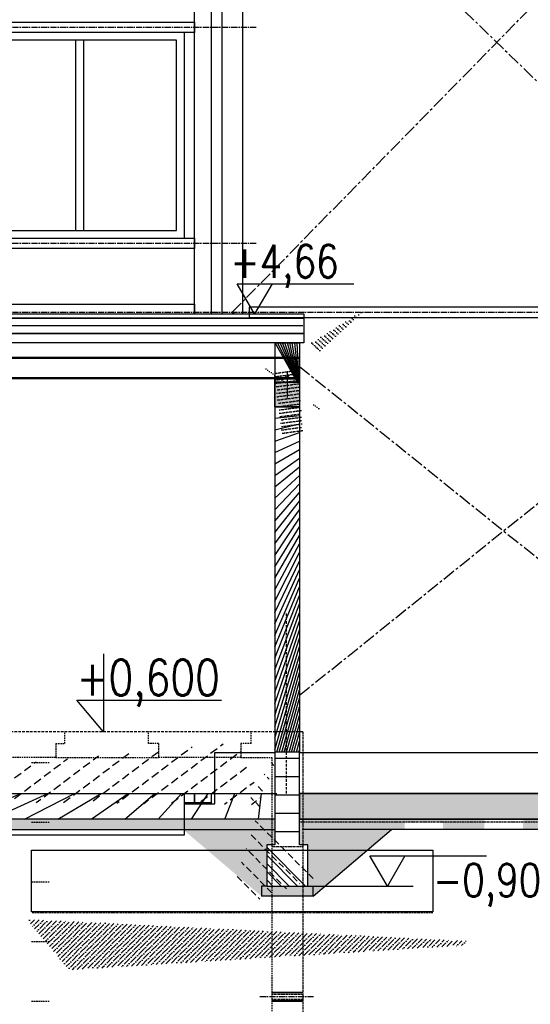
# Model space of a CAD drawing. Header units: centimetres. Extents: x 657501712 to 657529232, y 555122765 to 555182979.
# Tile 68 of 78: x 657511812 to 657512308, y 555123592 to 555124549. Entities that reach past the tile are written whole.
import ezdxf

# ---------------------------------------------------------------- set-up
doc = ezdxf.new("R2010")
doc.units = ezdxf.units.CM
doc.header["$LTSCALE"] = 0.1
for name, pattern in [('ZKZOK_PW_06_00_300$0$ACAD_ISO04W100', [30.5, 24, -3, 0.5, -3]), ('ZKZOK_PW_06_00_300$0$ACAD_ISO10W100', [18.5, 12, -3, 0.5, -3]), ('ZKZOK_PW_06_00_300$0$CENTER', [2, 1.25, -0.25, 0.25, -0.25]), ('ZKZOK_PW_06_00_300$0$DASHED', [0.75, 0.5, -0.25])]:
    doc.linetypes.add(name, pattern=pattern)
for name, color, linetype in [('xrefs', 7, 'Continuous'), ('ZKZOK_PW_06_00_300$0$A_GB_100D', 1, 'Continuous'), ('ZKZOK_PW_06_00_300$0$A_GB_100H', 9, 'Continuous'), ('ZKZOK_PW_06_00_300$0$A_GB_100T', 2, 'Continuous'), ('ZKZOK_PW_06_00_300$0$A_GB_101T', 1, 'Continuous'), ('ZKZOK_PW_06_00_300$0$A_GB_300L', 1, 'Continuous'), ('ZKZOK_PW_06_00_300$0$G_GB_030L', 7, 'ZKZOK_PW_06_00_300$0$ACAD_ISO04W100'), ('ZKZOK_PW_06_00_300$0$S_GB_301D', 1, 'Continuous'), ('ZKZOK_PW_06_00_300$0$S_GB_301L', 1, 'Continuous'), ('ZKZOK_PW_06_00_300$0$S_GB_302L', 2, 'Continuous'), ('ZKZOK_PW_06_00_300$0$S_GB_303L', 3, 'Continuous'), ('ZKZOK_PW_06_00_300$0$S_GB_304L', 4, 'Continuous'), ('ZKZOK_PW_06_00_300$0$S_GB_307L', 7, 'Continuous'), ('ZKZOK_PW_06_00_300$0$S_GB_309H', 9, 'Continuous'), ('ZKZOK_PW_06_00_300$0$S_GB_309L', 9, 'Continuous'), ('ZKZOK_PW_06_00_300$0$S_GB_314L', 4, 'Continuous'), ('ZKZOK_PW_06_00_300$0$S_GB_401D', 1, 'Continuous'), ('ZKZOK_PW_06_00_300$0$S_GB_401T', 1, 'Continuous'), ('ZKZOK_PW_06_00_300$0$S_GB_402L', 2, 'Continuous'), ('ZKZOK_PW_06_00_300$0$S_GB_403L', 3, 'Continuous'), ('ZKZOK_PW_06_00_300$0$S_GB_404L', 4, 'Continuous'), ('ZKZOK_PW_06_00_300$0$S_GB_409H', 9, 'Continuous'), ('ZKZOK_PW_06_00_300$0$S_GB_409L', 9, 'Continuous')]:
    doc.layers.add(name, color=color, linetype=linetype)
doc.styles.add('ZKZOK_PW_06_00_300$0$ROMANS', font='romans.shx', dxfattribs={"width": 0.8})
doc.linetypes.add('ZKZOK_PW_06_00_300$0$BATTING', pattern='A,0.00254,-2.54,[134,ltypeshp.shx,S=2.54,R=0,X=-2.54,Y=0],-5.08,[134,ltypeshp.shx,S=2.54,R=180,X=2.54,Y=0],-2.54', length=10.16254)
pattern_1 = [(44.99999999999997, (-403911.7024612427, -871900.6310443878), (-44.90128060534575, 44.9012806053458), [])]

# ---------------------------------------------------------------- blocks, each defined once
blk = doc.blocks.new('wer')
at = {"layer": 'ZKZOK_PW_06_00_300$0$S_GB_309H'}
h = blk.add_hatch(dxfattribs=at)
h.set_pattern_fill('ANSI31', color=251, scale=20, angle=-2.067360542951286e-14)
h.set_pattern_definition(pattern_1)
h.paths.add_polyline_path([(43279.97446727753, 4380.000000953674), (43279.97446632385, 4030.000000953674), (43479.97446632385, 4030), (43519.97446632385, 4000), (43519.97446727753, 4380)])
h = blk.add_hatch(color=251, dxfattribs=at)
h.dxf.hatch_style = 1
h.paths.add_polyline_path([(43279.97446632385, 4000), (43519.97446632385, 4000), (43519.97446632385, 3760.000000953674), (43279.97446632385, 3760)])
h = blk.add_hatch(dxfattribs=at)
h.set_pattern_fill('ANSI31', color=251, scale=20, angle=-2.067360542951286e-14)
h.set_pattern_definition(pattern_1)
h.paths.add_polyline_path([(43279.97446632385, 3760), (43519.97446632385, 3760.000000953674), (43519.97446632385, 400), (43279.97446632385, 400.0000009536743)])
h = blk.add_hatch(dxfattribs=at)
h.set_pattern_fill('ANSI33', color=251, scale=20, angle=89.99999999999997)
h.set_pattern_definition([(135, (-403911.7024612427, -871900.6310443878), (-89.8025612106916, -89.8025612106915), []), (135, (-403911.7024612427, -871810.8284454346), (-89.8025612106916, -89.8025612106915), [63.49999999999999, -31.74999999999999])])
h.paths.add_polyline_path([(43279.97446632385, 400.0000009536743), (43279.97446727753, -499.9999990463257), (43199.97446727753, -499.9999990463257), (43199.97446727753, -899.9999990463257), (43599.97446632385, -899.9999990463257), (43599.97446632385, -500), (43519.97446632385, -499.9999990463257), (43519.97446632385, 400)])
h = blk.add_hatch(dxfattribs=at)
h.set_pattern_fill('ANSI33', color=251, scale=25, angle=-2.067360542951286e-14)
h.set_pattern_definition([(36.92016436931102, (-16312.64784622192, 37584.72996616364), (-95.36138294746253, 126.9163864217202), []), (36.92016436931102, (-16201.50891304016, 37568.95245742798), (-95.36138294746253, 126.9163864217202), [79.375, -39.6875])])
h.paths.add_polyline_path([(43279.97446632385, -249.9999990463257), (38044.9744644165, -249.9999990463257), (38044.9744644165, 9.5367431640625e-07), (43279.97446632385, 9.5367431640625e-07)])
h = blk.add_hatch(dxfattribs=at)
h.set_pattern_fill('ANSI33', color=251, scale=25, angle=-2.067360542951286e-14)
h.set_pattern_definition([(44.99999999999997, (89593.59228134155, 73250.18947792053), (-112.2532015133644, 112.2532015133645), []), (44.99999999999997, (89705.84553146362, 73250.18947792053), (-112.2532015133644, 112.2532015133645), [79.37499999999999, -39.68749999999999])])
h.paths.add_polyline_path([(43519.99940872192, -0.09743213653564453), (43519.94952392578, -249.9022760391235), (58479.9744644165, -249.9922561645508), (58479.9744644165, -0.007448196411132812)])
at = {"layer": 'ZKZOK_PW_06_00_300$0$S_GB_309H', "ltscale": 100}
h = blk.add_hatch(dxfattribs=at)
h.set_pattern_fill('DASH', color=251, scale=20, angle=135)
h.set_pattern_definition([(135, (-8117.922693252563, 98863.6944437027), (-89.80256121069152, 3.907985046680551e-14), [63.50000000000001, -63.50000000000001])])
h.paths.add_polyline_path([(39371.47870063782, -350.0000028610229), (42387.02842521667, -349.9999904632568), (42865.4376411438, -757.5001230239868), (42865.43763923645, -249.9999904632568), (38550.26936149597, -249.9999904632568), (38550.26936149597, -899.9999904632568), (38550.26936244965, -949.9999904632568), (38460.15878677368, -949.9999904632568), (38460.15878677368, -963.9771547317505), (37799.97446727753, -963.9796743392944), (37799.97446727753, -1000.000000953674), (38550.1348991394, -1000.000002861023)])
h.paths.add_polyline_path([(43200.1348991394, -499.9999904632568), (43275.1348991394, -499.9999904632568), (43275.13489818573, -249.9999904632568), (42865.43763923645, -249.9999904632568), (42865.4376411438, -757.5001230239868), (43150.1348991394, -999.9999904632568), (43400.1348991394, -999.9999895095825), (43400.13489818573, -899.9999904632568), (43200.13489818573, -899.9999904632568)])
h.paths.add_polyline_path([(44413.24137115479, -349.9999904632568), (48140.2862701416, -349.9999904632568), (48140.28626823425, -249.9999904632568), (43525.13489818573, -249.9999904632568), (43525.1348991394, -499.9999904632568), (43600.1348991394, -499.9999904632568), (43600.13489818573, -899.9999904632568), (43400.13489818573, -899.9999904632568), (43400.1348991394, -999.9999895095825), (43650.1348991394, -999.9999904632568)])
h.paths.add_polyline_path([(53415.05558395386, -249.9999904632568), (48140.28626823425, -249.9999904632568), (48140.2862701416, -349.9999904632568), (53415.05558586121, -349.9999904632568)])
h.paths.add_polyline_path([(53415.05558395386, -249.9999904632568), (53415.05558586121, -349.9999904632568), (55965.27954769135, -349.9999904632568), (57080.5890083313, -1299.999990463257), (57080.58900928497, -1219.999990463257), (58480.1348991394, -1219.999990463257), (58480.1348991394, -1199.999991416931), (57180.58900928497, -1199.999990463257), (57180.58900928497, -599.9999914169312), (58480.13085365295, -599.9999904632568), (58480.12982368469, -349.9999904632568), (58480.13489818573, -249.9999904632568)])
h.paths.add_polyline_path([(44914.15055942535, -274.3192014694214), (44914.14438819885, -349.8209228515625), (44539.1443862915, -349.8209228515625), (44539.15056037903, -274.3192005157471)], flags=16)
h.paths.add_polyline_path([(45689.11010742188, -349.8302297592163), (45689.10649394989, -249.9999933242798), (45314.10649490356, -249.9999942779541), (45314.11010742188, -349.8302297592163)], flags=16)
at = {"layer": 'ZKZOK_PW_06_00_300$0$S_GB_401D'}
h = blk.add_hatch(dxfattribs=at)
h.set_pattern_fill('AR-SAND', color=251, scale=0.5, angle=-2.067360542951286e-14)
h.set_pattern_definition([(37.49999999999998, (-376988.5078811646, -895413.9406480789), (-0.8000156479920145, 24.47066186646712), [0, -19.30399999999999, 0, -21.58999999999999, 0, -20.63749999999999]), (7.499999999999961, (-376988.5078811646, -895413.9406480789), (22.47616415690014, 35.84125502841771), [0, -10.414, 0, -17.39899999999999, 0, -6.6675]), (327.4999999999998, (-377004.1288814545, -895413.9406471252), (39.5496185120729, 0.07185923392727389), [0, -6.35, 0, -22.86, 0, -29.845]), (317.4999999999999, (-377004.1288814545, -895413.9406471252), (38.17782262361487, 11.1464661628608), [0, -3.174999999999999, 0, -14.986, 0, -17.145])])
h.paths.add_polyline_path([(43279.97447109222, 4000.000000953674), (43279.97446632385, 4030.000000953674), (43479.97446632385, 4030), (43519.97446632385, 4000)])
at = {"layer": 'ZKZOK_PW_06_00_300$0$S_GB_409H'}
h = blk.add_hatch(dxfattribs=at)
h.set_pattern_fill('ANSI36', color=251, scale=10, angle=-6.679164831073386e-14)
h.set_pattern_definition([(44.99999999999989, (-377598.356508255, -899715.6975870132), (16.83798022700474, 61.73926083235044), [79.37499999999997, -15.87499999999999, 0, -15.87499999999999])])
h.paths.add_polyline_path([(40815.12583827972, -1171.756937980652), (44915.12584018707, -1171.756938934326), (44915.1258392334, -1251.756937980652), (40815.12584018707, -1251.756938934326)])
at = {"layer": 'ZKZOK_PW_06_00_300$0$A_GB_100D', "color": 251}
blk.add_lwpolyline([(43519.97446632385, 0.0002851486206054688), (58479.97446632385, 0.000286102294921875), (58479.97446727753, -249.9999942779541), (43519.97446632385, -249.9999942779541)], close=True, dxfattribs=at)
at = {"layer": 'ZKZOK_PW_06_00_300$0$A_GB_100H', "color": 251, "linetype": 'ZKZOK_PW_06_00_300$0$BATTING', "ltscale": 7}
blk.add_line((43550.93983078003, 4547.314653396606), (37964.85748386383, 4547.314654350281), dxfattribs=at)
at = {"layer": 'ZKZOK_PW_06_00_300$0$A_GB_100T', "color": 251}
for p, q in [((44372.81741523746, -900.000002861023), (44202.86804803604, -605.6390853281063)), ((44202.86804803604, -605.6390853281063), (45335.74678695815, -605.6390853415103)), ((44542.76678244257, -605.6390853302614), (44372.81741523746, -900.000002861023)), ((43649.97446632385, -899.9999990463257), (44624.0001449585, -900.0000066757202))]:
    blk.add_line(p, q, dxfattribs=at)
at = {"layer": 'ZKZOK_PW_06_00_300$0$A_GB_101T', "color": 251}
for p, q in [((43082.93145370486, 4662), (42912.98208650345, 4956.360917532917)), ((42912.98208650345, 4956.360917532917), (44045.86082542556, 4956.360917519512)), ((43252.88082090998, 4956.360917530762), (43082.93145370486, 4662))]:
    blk.add_line(p, q, dxfattribs=at)
at = {"layer": 'ZKZOK_PW_06_00_300$0$A_GB_300L', "color": 251}
for p, q in [((42400.03359222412, 7400), (38400.0335855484, 7400.000005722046)), ((42400.03358840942, 5400), (42400.03359222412, 7400)), ((42325.03359222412, 7325.000000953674), (38475.0335855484, 7325.000004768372)), ((41343.78359413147, 7325.000014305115), (41343.78360366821, 5475.000011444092)), ((41418.78359127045, 7325.000015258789), (41418.78360176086, 5475.000011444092)), ((42325.03358840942, 5474.999999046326), (42325.03359222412, 7325.000000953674)), ((38549.97446727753, 5475.000001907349), (42325.03358840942, 5474.999999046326)), ((38549.9744682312, 5400.000001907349), (42400.03358840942, 5400))]:
    blk.add_line(p, q, dxfattribs=at)
at = {"layer": 'ZKZOK_PW_06_00_300$0$G_GB_030L', "color": 251, "linetype": 'ZKZOK_PW_06_00_300$0$ACAD_ISO10W100', "ltscale": 50}
for p, q in [((37398.55316543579, 7450), (43098.64802455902, 7449.999997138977)), ((37398.43478488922, 5350.000001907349), (43098.52964496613, 5350.000000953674)), ((37398.5531539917, 4678.243062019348), (58530.27720832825, 4678.243062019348))]:
    blk.add_line(p, q, dxfattribs=at)
at = {"layer": 'ZKZOK_PW_06_00_300$0$S_GB_301D', "color": 251}
for p, q in [((58479.97447013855, -249.9848108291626), (43519.92458152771, -249.8051271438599)), ((58505.53670692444, -349.9864177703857), (43545.4868183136, -349.8067359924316))]:
    blk.add_line(p, q, dxfattribs=at)
at = {"layer": 'ZKZOK_PW_06_00_300$0$S_GB_301L', "color": 251, "linetype": 'ZKZOK_PW_06_00_300$0$DASHED', "ltscale": 500}
for p, q in [((43389.97446632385, 1750.000001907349), (43389.97446632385, 1.9073486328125e-06)), ((43549.97446727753, 600.0000009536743), (39649.97446060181, 600.0000009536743))]:
    blk.add_line(p, q, dxfattribs=at)
at = {"layer": 'ZKZOK_PW_06_00_300$0$S_GB_301L', "color": 251, "linetype": 'ZKZOK_PW_06_00_300$0$DASHED', "ltscale": 300}
for p, q in [((41240.02130317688, 485.0000009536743), (41240.02130126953, 600)), ((42049.99464416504, 485.0000019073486), (42049.99464416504, 600)), ((43049.99464416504, 485.0000019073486), (43049.99464416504, 600.0000009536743)), ((41150.02130126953, 485.0000009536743), (41150.02130222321, 350.0000009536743)), ((41150.02130126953, 485.0000009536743), (41240.02130317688, 485.0000009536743)), ((42149.99464416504, 485.0000009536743), (42049.99464416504, 485.0000019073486)), ((42149.99464416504, 485.0000009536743), (42149.99464416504, 350.0000009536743)), ((42949.99464416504, 485), (42949.99464416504, 350.0000009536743)), ((43049.99464416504, 485.0000019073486), (42949.99464416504, 485)), ((41150.02130222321, 350.0000009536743), (40550.02130222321, 350.0000009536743)), ((40915.02130126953, 300.0000019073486), (41085.02130126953, 300.0000019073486)), ((41150.02130222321, 350.0000009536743), (42149.99464416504, 350.0000009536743)), ((42949.99464416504, 350.0000009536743), (42149.99464416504, 350.0000009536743)), ((42949.99464416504, 350.0000009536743), (43249.97446727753, 350)), ((43249.97446727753, 350), (43249.9744682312, -3499.999999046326)), ((40915.02130126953, -279.9999980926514), (41085.02130126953, -279.9999980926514)), ((40915.02129936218, -859.9999980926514), (41085.02129936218, -859.9999980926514)), ((40915.02129936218, -859.9999980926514), (41085.02129936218, -859.9999980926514)), ((40915.02130126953, -1439.999998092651), (41085.02129936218, -1439.999998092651)), ((40915.02130126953, -2019.999998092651), (41085.02130126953, -2019.999998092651))]:
    blk.add_line(p, q, dxfattribs=at)
at = {"layer": 'ZKZOK_PW_06_00_300$0$S_GB_301L', "color": 251, "linetype": 'ZKZOK_PW_06_00_300$0$DASHED', "ltscale": 200}
for p, q in [((43549.97446727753, 599.9999961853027), (43549.97446727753, -3799.826908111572)), ((43549.97446632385, -520.0000009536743), (43249.97446727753, -520.000002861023)), ((43249.97446632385, -1949.999999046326), (43549.97446632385, -1949.999999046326)), ((43249.97446727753, -1999.999998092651), (43549.97446632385, -1999.999999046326))]:
    blk.add_line(p, q, dxfattribs=at)
at = {"layer": 'ZKZOK_PW_06_00_300$0$S_GB_301L', "color": 251}
for p, q in [((43279.97446632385, -249.9999990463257), (37949.9744682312, -250)), ((58524.12594127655, -249.9999952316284), (43519.97446632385, -249.9999990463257))]:
    blk.add_line(p, q, dxfattribs=at)
at = {"layer": 'ZKZOK_PW_06_00_300$0$S_GB_302L', "color": 251, "ltscale": 100}
for p, q in [((43519.97447013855, 398.2430610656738), (58629.97447013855, 398.2430610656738)), ((42695.1258392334, -101.7569389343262), (42695.1258392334, 0.0002832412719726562))]:
    blk.add_line(p, q, dxfattribs=at)
at = {"layer": 'ZKZOK_PW_06_00_300$0$S_GB_302L', "color": 251, "linetype": 'ZKZOK_PW_06_00_300$0$DASHED', "ltscale": 100}
for p, q in [((43250.0347328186, -1930.550013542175), (43550.03473377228, -1930.550013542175)), ((43250.03473472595, -1935.550013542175), (43550.03473377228, -1935.550013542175)), ((43250.03473472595, -2014.45001411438), (43550.03473472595, -2014.450015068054)), ((43250.03473377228, -2019.45001411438), (43550.03473472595, -2019.45001411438))]:
    blk.add_line(p, q, dxfattribs=at)
at = {"layer": 'ZKZOK_PW_06_00_300$0$S_GB_302L', "color": 251, "ltscale": 100}
for points in [[(42399.9743938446, -401.7569389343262), (42399.9743976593, -101.7569398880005), (42695.1258392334, -101.7569417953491), (42695.1258392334, 398.2430610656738), (43279.9744682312, 398.2430620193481)], [(38044.9744644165, -101.7569389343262), (38399.9743976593, -101.7569389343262), (38399.9743976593, -401.7569379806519), (42399.97439670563, -401.7569389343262), (42399.9743976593, -101.7569379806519), (42695.1258392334, -101.7569389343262)]]:
    blk.add_lwpolyline(points, dxfattribs=at)
blk.add_lwpolyline([(40915.1258392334, -551.7569379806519), (44815.12583827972, -551.7569379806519), (44815.1258392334, -1151.756937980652), (40915.12584018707, -1151.756937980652)], close=True, dxfattribs=at)
at = {"layer": 'ZKZOK_PW_06_00_300$0$S_GB_303L', "color": 251}
for p, q in [((43279.97446727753, 4380.000000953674), (43279.97446632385, 400.0000009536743)), ((43279.97446727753, 4380.000000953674), (43519.97446727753, 4380)), ((43519.97446727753, 4380), (43519.97446632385, 400)), ((37302.53590202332, 9.5367431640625e-07), (43299.9744682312, 1.9073486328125e-06)), ((58479.97446727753, 9.5367431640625e-07), (43519.97446632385, 9.5367431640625e-07))]:
    blk.add_line(p, q, dxfattribs=at)
for points in [[(43279.97446632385, 4000), (43519.97446632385, 4000), (43519.97446632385, 3760.000000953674), (43279.97446632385, 3760)], [(43279.97446632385, -249.9999990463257), (38044.9744644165, -249.9999990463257), (38044.9744644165, 9.5367431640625e-07), (43279.97446632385, 9.5367431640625e-07)]]:
    blk.add_lwpolyline(points, close=True, dxfattribs=at)
for points in [[(43279.97446632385, 400.0000009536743), (43279.97446727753, -499.9999990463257), (43199.97446727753, -499.9999990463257), (43199.97446727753, -899.9999990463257), (43599.97446632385, -899.9999990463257), (43599.97446632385, -500), (43519.97446632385, -499.9999990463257), (43519.97446632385, 400), (43279.97446632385, 400.0000009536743)], [(43519.97446632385, -0.0002841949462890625), (43519.92458152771, -249.8051271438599), (58479.97447013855, -249.9848108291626), (58479.97447013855, -9.5367431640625e-07), (43519.97446632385, -0.0002841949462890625)]]:
    blk.add_lwpolyline(points, dxfattribs=at)
at = {"layer": 'ZKZOK_PW_06_00_300$0$S_GB_304L', "color": 251, "linetype": 'ZKZOK_PW_06_00_300$0$DASHED', "ltscale": 200}
blk.add_line((44815.12584018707, -1161.756937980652), (40915.1258392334, -1161.756937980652), dxfattribs=at)
at = {"layer": 'ZKZOK_PW_06_00_300$0$S_GB_307L', "color": 251, "linetype": 'ZKZOK_PW_06_00_300$0$ACAD_ISO10W100', "ltscale": 50}
blk.add_line((43133.84009456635, -1974.999999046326), (43663.86570167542, -1974.999999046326), dxfattribs=at)
at = {"layer": 'ZKZOK_PW_06_00_300$0$S_GB_309H', "color": 251}
for points in [[(37949.9744682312, 4662), (43559.97446632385, 4662), (43559.97446632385, 4622.000000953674), (37949.9744682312, 4622)], [(37949.9744682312, 4622), (43559.97446632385, 4622.000000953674), (43559.97446632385, 4472), (37949.97447013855, 4472)], [(37949.97447013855, 4472), (43559.97446632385, 4472), (43559.97446632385, 4380), (37949.97447013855, 4380.000000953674)]]:
    blk.add_lwpolyline(points, close=True, dxfattribs=at)
at = {"layer": 'ZKZOK_PW_06_00_300$0$S_GB_309L', "color": 251, "linetype": 'Continuous'}
for p, q in [((43149.97446632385, -899.9999990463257), (43149.97446632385, -999.9999990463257)), ((43199.97446727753, -899.9999990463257), (43149.97446632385, -899.9999990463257)), ((43599.97446632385, -899.9999990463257), (43649.97446632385, -899.9999990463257)), ((43649.97446632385, -899.9999990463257), (43649.97446632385, -1000)), ((43649.97446632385, -1000), (43149.97446632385, -999.9999990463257))]:
    blk.add_line(p, q, dxfattribs=at)
at = {"layer": 'ZKZOK_PW_06_00_300$0$S_GB_314L', "color": 251, "linetype": 'ZKZOK_PW_06_00_300$0$DASHED', "ltscale": 200}
blk.add_line((43519.97446632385, -274.3192205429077), (58486.19473648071, -274.3190078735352), dxfattribs=at)
at = {"layer": 'ZKZOK_PW_06_00_300$0$S_GB_401D', "color": 251}
blk.add_lwpolyline([(43279.97447109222, 4000.000000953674), (43279.97446632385, 4030.000000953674), (43479.97446632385, 4030), (43519.97446632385, 4000), (43279.97447109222, 4000.000000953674)], dxfattribs=at)
at = {"layer": 'ZKZOK_PW_06_00_300$0$S_GB_401T', "color": 251}
blk.add_lwpolyline([(41614.38000869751, 1357.853535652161), (41614.38000869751, 600.0000019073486), (41356.52010726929, 908.576563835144), (42761.06423377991, 908.576563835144)], dxfattribs=at)
at = {"layer": 'ZKZOK_PW_06_00_300$0$S_GB_402L', "color": 251}
for q in [(43377.06303977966, 4065.562536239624), (43422.88589286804, 4065.562536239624)]:
    blk.add_line((43399.97446632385, 4041.000000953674), q, dxfattribs=at)
at = {"layer": 'ZKZOK_PW_06_00_300$0$S_GB_402L', "color": 251, "linetype": 'ZKZOK_PW_06_00_300$0$CENTER', "ltscale": 100}
blk.add_line((43399.9744644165, 4103.073131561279), (43399.97446632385, 3840.29776763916), dxfattribs=at)
at = {"layer": 'ZKZOK_PW_06_00_300$0$S_GB_403L', "color": 251}
for p, q in [((42765.1258354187, 9246.1234292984), (42765.12583446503, 4661.999998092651)), ((42965.12583351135, 9256.128138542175), (42965.12583351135, 4661.999998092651)), ((43519.97446632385, 4240), (37949.9744682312, 4240.000001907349)), ((43519.97446632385, 4228.999999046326), (37969.9744682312, 4229.000000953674)), ((43479.97446727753, 4240.000000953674), (43479.97446632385, 4030)), ((43519.97446632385, 4030), (37949.9744682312, 4030.000000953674)), ((43519.97446632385, 4041), (37969.97447013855, 4041.000000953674))]:
    blk.add_line(p, q, dxfattribs=at)
for points in [[(42499.9743976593, 4661.999999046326), (42499.9743976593, 8798.243062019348), (42659.9743976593, 8798.243062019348), (42659.9743976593, 4661.999999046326)], [(38299.9743976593, 7499.999999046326), (42500.0927772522, 7500), (42500.09277915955, 7400.000001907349), (38299.9743976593, 7400.000002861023)], [(38549.9744682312, 5400.000000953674), (42499.9743976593, 5400.000001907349), (42499.9743976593, 5300.000005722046), (38549.97446727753, 5300.000005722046)], [(38549.9744682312, 4758.243062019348), (42499.9743976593, 4758.243062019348), (42499.9743976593, 4661.999999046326)], [(42499.9744682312, 0.00028228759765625), (42499.97447013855, -91.75693893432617), (42399.9743976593, -91.75693798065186), (42399.9743976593, 0.0002832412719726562)], [(42659.9743976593, 0.00028228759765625), (42659.97439670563, -91.75693798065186), (42499.9743976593, -91.75693893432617), (42499.97439670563, 0.0002832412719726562)]]:
    blk.add_lwpolyline(points, dxfattribs=at)
for points in [[(47965.05551338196, 4728.243062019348), (43030.27163887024, 4728.243062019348), (43030.27163791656, 4628.243061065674), (47965.05551338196, 4628.243061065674)], [(42399.9743976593, -91.75693798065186), (42659.97439670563, -91.75693798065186), (42659.97439670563, -101.7569389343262), (42399.9743976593, -101.7569379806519)]]:
    blk.add_lwpolyline(points, close=True, dxfattribs=at)
at = {"layer": 'ZKZOK_PW_06_00_300$0$S_GB_404L', "color": 251, "linetype": 'ZKZOK_PW_06_00_300$0$CENTER', "ltscale": 1000}
for p, q in [((42865.1258392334, 4678.243062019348), (47576.63086891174, 9486.81198310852)), ((43401.00178527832, 9277.932201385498), (48140.12583827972, 4678.243062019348)), ((42865.1258392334, 4678.243062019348), (42885.28634643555, 4661.999999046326)), ((43519.97447013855, 955.8462238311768), (48140.12583827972, 4678.243062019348)), ((43519.97447013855, 4150.639899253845), (48140.1258392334, 428.2430620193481))]:
    blk.add_line(p, q, dxfattribs=at)
at = {"layer": 'ZKZOK_PW_06_00_300$0$S_GB_409H', "color": 251}
blk.add_line((43650.1348991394, -999.9999904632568), (44413.24137115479, -349.9999904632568), dxfattribs=at)
at = {"layer": 'ZKZOK_PW_06_00_300$0$S_GB_409L', "color": 251, "linetype": 'Continuous'}
blk.add_line((39371.47870063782, -350.0000028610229), (43274.67172813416, -350.0000009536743), dxfattribs=at)
at = {"layer": 'ZKZOK_PW_06_00_300$0$A_GB_100T', "color": 251, "ltscale": 3, "style": 'ZKZOK_PW_06_00_300$0$ROMANS', "width": 0.7999999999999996}
blk.add_text('+0,600', height=350, dxfattribs=at).set_placement((41352.04314231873, 951.1373910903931, 3.688312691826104e-09))
at = {"layer": 'ZKZOK_PW_06_00_300$0$A_GB_100T', "color": 251, "style": 'ZKZOK_PW_06_00_300$0$ROMANS', "width": 0.8000000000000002}
blk.add_text('-0,90', height=319.9999999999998, dxfattribs=at).set_placement((44815.12583732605, -1002.970355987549))
at = {"layer": 'ZKZOK_PW_06_00_300$0$A_GB_101T', "color": 251, "style": 'ZKZOK_PW_06_00_300$0$ROMANS', "width": 0.8000000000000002}
blk.add_text('+4,66', height=319.9999999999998, dxfattribs=at).set_placement((42846.19970035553, 5013.568270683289, -1.651726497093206e-05))

msp = doc.modelspace()

# ---------------------------------------------------------------- block references
at = {"layer": 'xrefs', "xscale": 0.1, "yscale": 0.1, "zscale": 0.1}
msp.add_blockref('wer', (657507732.19427, 555123796.7207938), dxfattribs=at)

doc.saveas('drawing.dxf')
